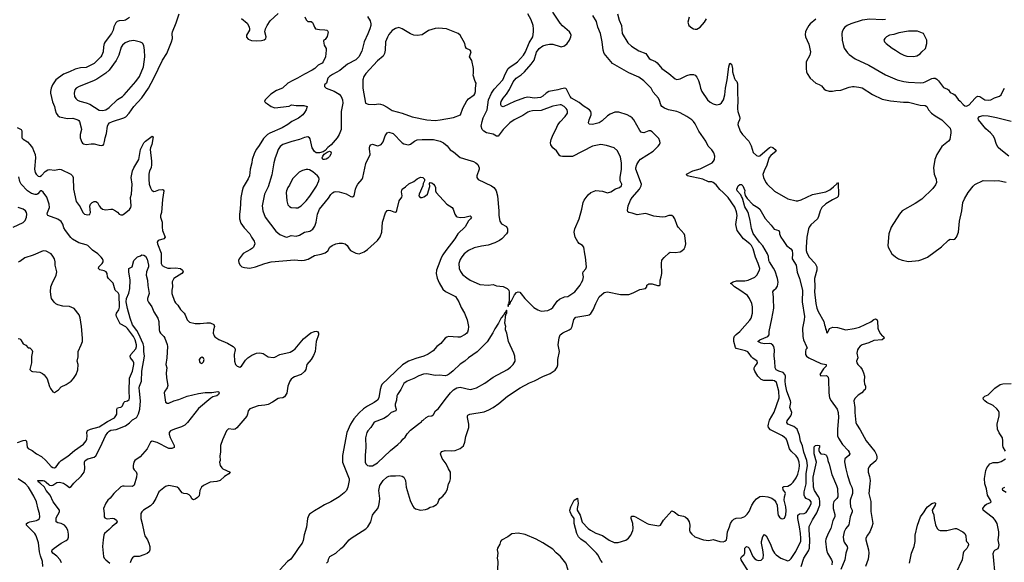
# Model space of a CAD drawing. Header units: inches. Extents: x 1678809 to 1859548, y 384609 to 522868.
# Tile 160 of 256: x 1773468 to 1785366, y 451140 to 457699. Entities that reach past the tile are written whole.
import ezdxf

# ---------------------------------------------------------------- set-up
doc = ezdxf.new("R2010")
doc.units = ezdxf.units.IN
doc.header["$MEASUREMENT"] = 0
doc.layers.add('B7475', color=7, linetype='Continuous')
doc.layers.add('B7485', color=7, linetype='Continuous')

msp = doc.modelspace()

# ---------------------------------------------------------------- linework, layer by layer
at = {"layer": 'B7475', "color": 5}
for points, elevation in [([(1774796, 457724), (1774746, 457694), (1774730, 457688), (1774670, 457683), (1774645, 457675), (1774630, 457662), (1774607, 457614), (1774596, 457570), (1774579, 457530), (1774500, 457430), (1774490, 457410), (1774480, 457370), (1774475, 457310), (1774462, 457270), (1774450, 457248), (1774370, 457170), (1774270, 457119), (1774205, 457115), (1774138, 457102), (1774071, 457069), (1773999, 457041), (1773906, 456970), (1773863, 456910), (1773847, 456870), (1773840, 456830), (1773841, 456810), (1773866, 456706), (1773889, 456650), (1773896, 456610), (1773910, 456570), (1773930, 456539), (1773950, 456523), (1774046, 456506), (1774110, 456508), (1774170, 456490), (1774181, 456481), (1774190, 456470), (1774213, 456390), (1774214, 456370), (1774200, 456310), (1774199, 456270), (1774220, 456220), (1774227, 456207), (1774239, 456199), (1774272, 456192), (1774330, 456200), (1774370, 456200), (1774430, 456181), (1774461, 456179), (1774476, 456184), (1774485, 456195), (1774495, 456225), (1774500, 456270), (1774516, 456324), (1774528, 456410), (1774536, 456430), (1774555, 456450), (1774590, 456470), (1774726, 456514), (1774750, 456526), (1774793, 456570), (1774848, 456650), (1774946, 456754), (1775025, 456870), (1775089, 456990), (1775193, 457210), (1775246, 457290), (1775303, 457430), (1775313, 457470), (1775312, 457530), (1775316, 457550), (1775359, 457661), (1775396, 457770)], 320), ([(1776912, 457732), (1776930, 457696), (1776950, 457675), (1776990, 457675), (1777006, 457666), (1777016, 457650), (1777029, 457609), (1777043, 457590), (1777090, 457579), (1777156, 457576), (1777178, 457570), (1777190, 457558), (1777194, 457550), (1777193, 457530), (1777185, 457495), (1777159, 457461), (1777142, 457450), (1777140, 457440), (1777146, 457390), (1777170, 457351), (1777173, 457330), (1777162, 457250), (1777135, 457190), (1777125, 457175), (1777073, 457147), (1777034, 457110), (1777004, 457090), (1776910, 457042), (1776827, 456990), (1776770, 456965), (1776708, 456930), (1776642, 456870), (1776570, 456844), (1776502, 456798), (1776434, 456730), (1776427, 456710), (1776437, 456697), (1776463, 456683), (1776508, 456648), (1776550, 456635), (1776726, 456654), (1776751, 456671), (1776810, 456663), (1776902, 456662), (1776942, 456650), (1776931, 456611), (1776910, 456576), (1776888, 456550), (1776837, 456510), (1776758, 456470), (1776710, 456430), (1776639, 456390), (1776491, 456329), (1776462, 456310), (1776416, 456264), (1776364, 456176), (1776330, 456134), (1776304, 456090), (1776278, 456010), (1776275, 455970), (1776255, 455890), (1776244, 455810), (1776230, 455777), (1776170, 455674), (1776156, 455630), (1776141, 455550), (1776133, 455410), (1776123, 455350), (1776126, 455290), (1776141, 455241), (1776181, 455181), (1776250, 455110), (1776270, 455070), (1776303, 455023), (1776310, 454990), (1776292, 454950), (1776282, 454938), (1776259, 454921), (1776167, 454873), (1776122, 454810), (1776114, 454790), (1776118, 454758), (1776131, 454731), (1776153, 454713), (1776183, 454703), (1776250, 454696), (1776319, 454710), (1776430, 454753), (1776507, 454773), (1776790, 454796), (1776870, 454790), (1776910, 454794), (1776953, 454806), (1777030, 454850), (1777110, 454865), (1777158, 454881), (1777190, 454905), (1777217, 454950), (1777243, 454970), (1777290, 454988), (1777330, 454997), (1777370, 454999), (1777402, 454990), (1777425, 454970), (1777449, 454929), (1777466, 454910), (1777530, 454875), (1777570, 454870), (1777630, 454894), (1777670, 454921), (1777791, 455029), (1777825, 455075), (1777846, 455130), (1777851, 455250), (1777890, 455366), (1777900, 455380), (1777910, 455391), (1777930, 455397), (1777950, 455394), (1777990, 455375), (1778009, 455371), (1778020, 455380), (1778026, 455394), (1778052, 455508), (1778085, 455555), (1778088, 455570), (1778083, 455617), (1778088, 455652), (1778130, 455679), (1778170, 455714), (1778230, 455743), (1778270, 455776), (1778310, 455797), (1778338, 455790), (1778358, 455770), (1778358, 455750), (1778343, 455717), (1778339, 455690), (1778295, 455590), (1778291, 455570), (1778306, 455550), (1778330, 455550), (1778350, 455558), (1778373, 455570), (1778395, 455590), (1778424, 455684), (1778421, 455719), (1778429, 455731), (1778450, 455727), (1778470, 455711), (1778485, 455690), (1778492, 455670), (1778494, 455630), (1778501, 455610), (1778630, 455470), (1778694, 455430), (1778705, 455410), (1778727, 455347), (1778743, 455323), (1778755, 455315), (1778790, 455309), (1778848, 455312), (1778910, 455326), (1778926, 455310), (1778915, 455290), (1778890, 455269), (1778850, 455196), (1778763, 455110), (1778728, 455050), (1778617, 454910), (1778582, 454858), (1778561, 454819), (1778544, 454776), (1778506, 454670), (1778500, 454630), (1778514, 454574), (1778537, 454517), (1778582, 454441), (1778613, 454413), (1778733, 454353), (1778774, 454290), (1778801, 454221), (1778845, 454150), (1778875, 454070), (1778890, 453990), (1778887, 453950), (1778878, 453922), (1778870, 453910), (1778850, 453894), (1778790, 453863), (1778761, 453861), (1778650, 453869), (1778630, 453861), (1778610, 453849), (1778556, 453784), (1778510, 453749), (1778463, 453697), (1778403, 453657), (1778350, 453631), (1778256, 453604), (1778168, 453572), (1778093, 453527), (1777846, 453290), (1777835, 453270), (1777824, 453230), (1777807, 453130), (1777790, 453101), (1777750, 453070), (1777670, 453028), (1777624, 452996), (1777570, 452947), (1777506, 452874), (1777467, 452810), (1777423, 452710), (1777369, 452430), (1777367, 452390), (1777371, 452350), (1777450, 452150), (1777450, 452130), (1777434, 452050), (1777416, 452010), (1777390, 451978), (1777330, 451930), (1777230, 451871), (1777150, 451835), (1777099, 451801), (1777030, 451764), (1776970, 451721), (1776962, 451710), (1776946, 451670), (1776934, 451566), (1776906, 451474), (1776895, 451405), (1776883, 451370), (1776840, 451320), (1776795, 451245), (1776743, 451177), (1776704, 451150), (1776612, 451048)], 320), ([(1776150, 457714), (1776217, 457657), (1776235, 457630), (1776243, 457610), (1776247, 457590), (1776244, 457570), (1776208, 457510), (1776208, 457488), (1776230, 457463), (1776270, 457447), (1776324, 457444), (1776390, 457448), (1776423, 457457), (1776443, 457470), (1776447, 457493), (1776432, 457550), (1776437, 457590), (1776458, 457630), (1776496, 457684), (1776590, 457775)], 320), ([(1777670, 457738), (1777704, 457684), (1777711, 457650), (1777710, 457630), (1777698, 457590), (1777674, 457526), (1777629, 457430), (1777603, 457317), (1777568, 457250), (1777530, 457215), (1777430, 457160), (1777337, 457083), (1777250, 457038), (1777212, 457010), (1777193, 456990), (1777174, 456930), (1777151, 456910), (1777151, 456890), (1777171, 456870), (1777270, 456836), (1777330, 456799), (1777354, 456770), (1777370, 456730), (1777374, 456690), (1777354, 456590), (1777353, 456370), (1777330, 456310), (1777303, 456270), (1777234, 456186), (1777190, 456153), (1777161, 456119), (1777137, 456103), (1777090, 456090), (1777050, 456089), (1777030, 456104), (1777003, 456150), (1776977, 456257), (1776970, 456270), (1776950, 456281), (1776910, 456276), (1776850, 456250), (1776755, 456225), (1776650, 456190), (1776615, 456165), (1776590, 456130), (1776577, 456083), (1776554, 456030), (1776538, 455970), (1776517, 455823), (1776470, 455679), (1776427, 455590), (1776405, 455490), (1776400, 455450), (1776407, 455387), (1776433, 455313), (1776562, 455142), (1776610, 455101), (1776690, 455072), (1776710, 455073), (1776750, 455090), (1776810, 455081), (1776850, 455096), (1776910, 455130), (1776976, 455144), (1777012, 455168), (1777036, 455204), (1777050, 455250), (1777068, 455350), (1777093, 455407), (1777200, 455540), (1777230, 455585), (1777250, 455604), (1777270, 455616), (1777290, 455620), (1777330, 455617), (1777412, 455592), (1777470, 455561), (1777490, 455558), (1777508, 455570), (1777525, 455650), (1777538, 455682), (1777555, 455710), (1777606, 455770), (1777615, 455790), (1777650, 455962), (1777702, 456070), (1777701, 456110), (1777695, 456130), (1777695, 456150), (1777701, 456170), (1777710, 456186), (1777730, 456195), (1777790, 456174), (1777810, 456177), (1777837, 456190), (1777859, 456221), (1777884, 456296), (1777910, 456333), (1777930, 456339), (1777982, 456322), (1778090, 456210), (1778110, 456199), (1778168, 456188), (1778190, 456193), (1778239, 456230), (1778270, 456246), (1778332, 456252), (1778470, 456250), (1778550, 456229), (1778591, 456210), (1778634, 456174), (1778670, 456127), (1778710, 456101), (1778790, 456034), (1778883, 456003), (1778950, 455985), (1778982, 455970), (1779004, 455950), (1779022, 455910), (1779022, 455890), (1778993, 455810), (1778993, 455790), (1779008, 455768), (1779170, 455690), (1779198, 455670), (1779213, 455650), (1779224, 455630), (1779240, 455570), (1779257, 455390), (1779258, 455330), (1779270, 455262), (1779291, 455231), (1779350, 455198), (1779361, 455170), (1779361, 455130), (1779351, 455110), (1779294, 455050), (1779266, 455030), (1779210, 455001), (1779130, 454972), (1779050, 454961), (1778960, 454940), (1778890, 454908), (1778840, 454870), (1778809, 454831), (1778790, 454800), (1778776, 454750), (1778780, 454690), (1778795, 454655), (1778820, 454620), (1778870, 454577), (1778911, 454550), (1779030, 454498), (1779130, 454491), (1779190, 454496), (1779230, 454483), (1779310, 454473), (1779358, 454450), (1779377, 454430), (1779384, 454404), (1779382, 454310), (1779379, 454281), (1779374, 454274), (1779378, 454262), (1779370, 454266), (1779367, 454250), (1779370, 454234), (1779380, 454260), (1779390, 454262), (1779404, 454296), (1779410, 454301), (1779446, 454374), (1779470, 454403), (1779490, 454411), (1779510, 454405), (1779530, 454386), (1779571, 454330), (1779681, 454221), (1779730, 454191), (1779770, 454176), (1779850, 454184), (1779890, 454203), (1779910, 454221), (1779965, 454295), (1779990, 454321), (1780000, 454325)], 340), ([(1780000, 456668), (1779910, 456652), (1779770, 456601), (1779664, 456596), (1779630, 456589), (1779610, 456579), (1779550, 456542), (1779444, 456490), (1779390, 456450), (1779310, 456370), (1779250, 456289), (1779230, 456292), (1779190, 456313), (1779110, 456330), (1779075, 456350), (1779055, 456370), (1779045, 456410), (1779055, 456470), (1779069, 456511), (1779117, 456610), (1779132, 456728), (1779170, 456809), (1779202, 456858), (1779306, 456970), (1779339, 457050), (1779372, 457108), (1779394, 457130), (1779450, 457165), (1779482, 457190), (1779555, 457270), (1779581, 457310), (1779623, 457417), (1779667, 457490), (1779678, 457550), (1779679, 457590), (1779673, 457630), (1779650, 457695), (1779607, 457770)], 340), ([(1780000, 457655), (1779998, 457658), (1779910, 457791)], 320), ([(1780000, 456858), (1779970, 456850), (1779863, 456830), (1779830, 456811), (1779790, 456775), (1779760, 456760), (1779690, 456751), (1779610, 456761), (1779570, 456756), (1779446, 456710), (1779310, 456647), (1779290, 456652), (1779281, 456670), (1779281, 456690), (1779287, 456710), (1779311, 456750), (1779350, 456798), (1779386, 456854), (1779433, 456947), (1779469, 456991), (1779530, 457033), (1779570, 457067), (1779650, 457161), (1779685, 457210), (1779713, 457307), (1779745, 457350), (1779790, 457381), (1779830, 457396), (1779870, 457404), (1779910, 457401), (1780000, 457375)], 320), ([(1780000, 456052), (1779995, 456055), (1779955, 456115), (1779910, 456150), (1779887, 456187), (1779884, 456210), (1779891, 456250), (1779914, 456310), (1779948, 456370), (1779972, 456428), (1779998, 456462), (1780000, 456465)], 340), ([(1773437, 456397), (1773485, 456370), (1773494, 456354), (1773495, 456270), (1773510, 456255), (1773562, 456222), (1773592, 456192), (1773622, 456150), (1773637, 456117), (1773654, 456070), (1773658, 456030), (1773646, 455890), (1773655, 455850), (1773666, 455830), (1773690, 455809), (1773710, 455803), (1773730, 455815), (1773775, 455865), (1773810, 455884), (1773830, 455887), (1773890, 455878), (1773950, 455893), (1773970, 455889), (1774086, 455830), (1774107, 455810), (1774115, 455790), (1774117, 455650), (1774150, 455501), (1774198, 455438), (1774230, 455367), (1774250, 455349), (1774290, 455338), (1774314, 455346), (1774321, 455359), (1774324, 455370), (1774317, 455443), (1774325, 455470), (1774344, 455490), (1774370, 455502), (1774390, 455502), (1774410, 455490), (1774429, 455450), (1774445, 455430), (1774470, 455410), (1774510, 455399), (1774570, 455410), (1774590, 455407), (1774625, 455390), (1774650, 455372), (1774670, 455350), (1774690, 455338), (1774710, 455341), (1774730, 455352), (1774796, 455404), (1774811, 455429), (1774815, 455450), (1774809, 455550), (1774818, 455590), (1774829, 455709), (1774814, 455790), (1774831, 455870), (1774846, 455910), (1774908, 456010), (1774929, 456130), (1774970, 456210), (1774990, 456232), (1775069, 456290), (1775082, 456282), (1775066, 456190), (1775049, 456151), (1775046, 456130), (1775061, 455990), (1775061, 455950), (1775055, 455910), (1775038, 455870), (1775030, 455830), (1775028, 455770), (1775034, 455710), (1775050, 455666), (1775063, 455643), (1775070, 455634), (1775090, 455622), (1775110, 455625), (1775150, 455643), (1775188, 455648), (1775202, 455642), (1775211, 455630), (1775193, 455527), (1775183, 455370), (1775169, 455330), (1775168, 455310), (1775188, 455250), (1775188, 455190), (1775194, 455150), (1775225, 455070), (1775210, 455050), (1775143, 455030), (1775130, 455010), (1775132, 454990), (1775177, 454877), (1775179, 454750), (1775190, 454728), (1775219, 454710), (1775257, 454697), (1775290, 454694), (1775350, 454700), (1775410, 454691), (1775435, 454670), (1775442, 454650), (1775428, 454630), (1775330, 454570), (1775312, 454530), (1775316, 454470), (1775308, 454430), (1775307, 454390), (1775337, 454297), (1775350, 454278), (1775380, 454250), (1775410, 454195), (1775454, 454150), (1775467, 454130), (1775490, 454070), (1775522, 454042), (1775590, 454025), (1775650, 454026), (1775730, 454036), (1775770, 454036), (1775816, 454016), (1775824, 453990), (1775810, 453950), (1775808, 453908), (1775817, 453877), (1775825, 453865), (1775875, 453835), (1775979, 453790), (1776047, 453750), (1776067, 453730), (1776073, 453710), (1776060, 453650), (1776063, 453570), (1776077, 453530), (1776097, 453510), (1776130, 453499), (1776150, 453509), (1776198, 453582), (1776227, 453613), (1776275, 453645), (1776330, 453668), (1776370, 453672), (1776390, 453669), (1776410, 453662), (1776470, 453624), (1776530, 453614), (1776550, 453620), (1776610, 453652), (1776738, 453682), (1776777, 453703), (1776798, 453722), (1776899, 453841), (1776987, 453913), (1777030, 453930), (1777050, 453932), (1777068, 453928), (1777079, 453910), (1777081, 453890), (1777050, 453810), (1777037, 453690), (1777020, 453640), (1776990, 453590), (1776939, 453530), (1776925, 453470), (1776910, 453445), (1776870, 453409), (1776790, 453382), (1776770, 453370), (1776750, 453353), (1776733, 453330), (1776710, 453270), (1776695, 453185), (1776670, 453141), (1776650, 453127), (1776610, 453126), (1776590, 453119), (1776525, 453075), (1776470, 453048), (1776430, 453039), (1776350, 453031), (1776250, 452996), (1776228, 452972), (1776223, 452930), (1776214, 452906), (1776094, 452766), (1776070, 452751), (1776050, 452747), (1775990, 452752), (1775969, 452731), (1775919, 452621), (1775893, 452550), (1775893, 452470), (1775888, 452428), (1775891, 452370), (1775884, 452350), (1775891, 452310), (1775910, 452281), (1775923, 452270), (1776011, 452230), (1775994, 452210), (1775943, 452177), (1775890, 452128), (1775850, 452116), (1775770, 452109), (1775690, 452070), (1775666, 452050), (1775644, 452010), (1775636, 451944), (1775617, 451923), (1775590, 451903), (1775570, 451897), (1775550, 451909), (1775537, 451937), (1775517, 451957), (1775490, 451967), (1775450, 451972), (1775430, 451981), (1775391, 452031), (1775370, 452047), (1775270, 452067), (1775230, 452056), (1775148, 451990), (1775115, 451910), (1775078, 451850), (1775050, 451824), (1774966, 451770), (1774945, 451750), (1774933, 451730), (1774932, 451670), (1774949, 451610), (1774972, 451492), (1774982, 451462), (1775013, 451410), (1775030, 451370), (1775040, 451330), (1775039, 451290), (1775032, 451268), (1775010, 451248), (1774970, 451230), (1774910, 451212), (1774850, 451209), (1774830, 451196), (1774820, 451180), (1774805, 451135)], 280), ([(1773440, 452590), (1773510, 452614), (1773537, 452617), (1773550, 452606), (1773559, 452530), (1773570, 452516), (1773620, 452490), (1773672, 452452), (1773730, 452418), (1773786, 452370), (1773850, 452297), (1773870, 452285), (1773890, 452282), (1773910, 452293), (1773948, 452350), (1773969, 452371), (1774050, 452422), (1774130, 452491), (1774241, 452570), (1774270, 452610), (1774278, 452630), (1774285, 452670), (1774281, 452710), (1774288, 452732), (1774323, 452750), (1774430, 452779), (1774530, 452843), (1774612, 452888), (1774632, 452910), (1774641, 452930), (1774644, 452990), (1774650, 453007), (1774667, 453013), (1774690, 453014), (1774699, 453021), (1774710, 453033), (1774727, 453073), (1774738, 453082), (1774770, 453091), (1774791, 453110), (1774795, 453130), (1774790, 453210), (1774796, 453364), (1774832, 453450), (1774848, 453530), (1774847, 453550), (1774839, 453570), (1774809, 453610), (1774802, 453630), (1774810, 453650), (1774870, 453719), (1774880, 453750), (1774879, 453770), (1774864, 453830), (1774843, 453870), (1774770, 453967), (1774750, 453987), (1774684, 454024), (1774639, 454110), (1774634, 454130), (1774640, 454150), (1774667, 454193), (1774675, 454225), (1774670, 454375), (1774657, 454397), (1774623, 454430), (1774596, 454516), (1774540, 454570), (1774530, 454590), (1774524, 454630), (1774512, 454650), (1774490, 454662), (1774437, 454677), (1774420, 454690), (1774426, 454710), (1774463, 454750), (1774476, 454770), (1774477, 454790), (1774470, 454807), (1774452, 454830), (1774413, 454870), (1774350, 454912), (1774290, 454968), (1774270, 454978), (1774182, 455002), (1774105, 455045), (1774085, 455065), (1774020, 455150), (1774003, 455183), (1773989, 455229), (1773970, 455258), (1773929, 455289), (1773810, 455333), (1773801, 455350), (1773804, 455370), (1773828, 455430), (1773826, 455470), (1773795, 455555), (1773750, 455614), (1773733, 455630), (1773724, 455630), (1773710, 455623), (1773688, 455592), (1773674, 455586), (1773654, 455586), (1773610, 455598), (1773564, 455630), (1773485, 455710), (1773470, 455744), (1773458, 455798)], 280), ([(1773389, 455191), (1773510, 455249), (1773533, 455270), (1773551, 455310), (1773554, 455350), (1773550, 455370), (1773538, 455390), (1773512, 455410), (1773450, 455430)], 320), ([(1773450, 453845), (1773470, 453842), (1773482, 453830), (1773510, 453782), (1773544, 453764), (1773570, 453734), (1773590, 453734), (1773614, 453710), (1773622, 453690), (1773612, 453628), (1773611, 453550), (1773592, 453470), (1773612, 453450), (1773625, 453445), (1773670, 453444), (1773710, 453437), (1773742, 453422), (1773765, 453405), (1773799, 453359), (1773827, 453267), (1773839, 453239), (1773870, 453199), (1773890, 453191), (1773936, 453224), (1773970, 453263), (1774030, 453291), (1774089, 453331), (1774120, 453360), (1774149, 453411), (1774172, 453468), (1774176, 453530), (1774161, 453570), (1774176, 453624), (1774173, 453687), (1774213, 453767), (1774229, 453811), (1774229, 453850), (1774216, 453990), (1774197, 454097), (1774187, 454130), (1774126, 454206), (1774072, 454232), (1773990, 454238), (1773930, 454252), (1773906, 454266), (1773885, 454285), (1773854, 454330), (1773847, 454350), (1773842, 454410), (1773846, 454470), (1773859, 454510), (1773910, 454610), (1773916, 454650), (1773895, 454730), (1773896, 454770), (1773888, 454810), (1773870, 454842), (1773847, 454867), (1773790, 454899), (1773750, 454903), (1773630, 454851), (1773530, 454822), (1773470, 454775), (1773448, 454768)], 320), ([(1773974, 451134), (1773956, 451170), (1773916, 451216), (1773870, 451250), (1773855, 451270), (1773861, 451290), (1773884, 451310), (1773970, 451372), (1774030, 451402), (1774050, 451419), (1774057, 451443), (1774058, 451482), (1774050, 451530), (1774030, 451564), (1774010, 451588), (1773970, 451610), (1773930, 451616), (1773911, 451631), (1773907, 451650), (1773910, 451679), (1773949, 451750), (1773949, 451770), (1773874, 451870), (1773835, 451950), (1773790, 452008), (1773767, 452047), (1773717, 452097), (1773694, 452110), (1773689, 452130), (1773750, 452130), (1773770, 452125), (1773790, 452110), (1773819, 452079), (1773830, 452071), (1773847, 452067), (1773870, 452074), (1773917, 452103), (1773950, 452110), (1773996, 452096), (1774034, 452074), (1774070, 452046), (1774090, 452056), (1774123, 452097), (1774210, 452181), (1774246, 452230), (1774257, 452270), (1774253, 452350), (1774260, 452370), (1774291, 452389), (1774370, 452409), (1774390, 452426), (1774446, 452534), (1774505, 452670), (1774534, 452710), (1774550, 452726), (1774570, 452736), (1774636, 452744), (1774747, 452790), (1774794, 452826), (1774830, 452864), (1774875, 452885), (1774885, 452895), (1774904, 452936), (1774922, 452990), (1774930, 453090), (1774914, 453210), (1774913, 453247), (1774917, 453270), (1774940, 453330), (1774946, 453450), (1774976, 453630), (1774968, 453688), (1774969, 453750), (1774961, 453781), (1774904, 453904), (1774882, 453942), (1774830, 454010), (1774802, 454090), (1774770, 454206), (1774754, 454290), (1774758, 454330), (1774786, 454394), (1774798, 454450), (1774802, 454550), (1774787, 454653), (1774789, 454691), (1774829, 454711), (1774849, 454790), (1774890, 454831), (1774930, 454845), (1774945, 454855), (1774970, 454853), (1774990, 454839), (1775010, 454805), (1775026, 454730), (1775026, 454710), (1775001, 454650), (1774997, 454610), (1775013, 454550), (1775016, 454484), (1775034, 454390), (1775014, 454330), (1775012, 454310), (1775023, 454283), (1775064, 454230), (1775088, 454168), (1775139, 454090), (1775149, 454049), (1775153, 453950), (1775158, 453930), (1775170, 453908), (1775210, 453870), (1775223, 453850), (1775252, 453772), (1775255, 453750), (1775248, 453612), (1775236, 453530), (1775245, 453490), (1775239, 453430), (1775242, 453370), (1775258, 453278), (1775250, 453251), (1775221, 453210), (1775215, 453190), (1775230, 453077), (1775250, 453063), (1775270, 453065), (1775330, 453092), (1775392, 453108), (1775490, 453147), (1775630, 453182), (1775710, 453192), (1775790, 453192), (1775863, 453203), (1775870, 453203), (1775879, 453190), (1775870, 453167), (1775850, 453154), (1775801, 453139), (1775776, 453124), (1775630, 453000), (1775496, 452830), (1775463, 452797), (1775423, 452777), (1775339, 452750), (1775290, 452730), (1775275, 452710), (1775273, 452690), (1775287, 452647), (1775334, 452550), (1775333, 452527), (1775306, 452514), (1775270, 452516), (1775130, 452589), (1775070, 452606), (1775050, 452594), (1775007, 452513), (1774981, 452479), (1774923, 452417), (1774861, 452370), (1774849, 452350), (1774840, 452310), (1774840, 452280), (1774850, 452259), (1774875, 452235), (1774885, 452210), (1774880, 452170), (1774850, 452074), (1774830, 452058), (1774730, 452062), (1774710, 452061), (1774690, 452051), (1774604, 451970), (1774563, 451917), (1774533, 451890), (1774510, 451855), (1774479, 451790), (1774491, 451730), (1774491, 451691), (1774499, 451679), (1774512, 451670), (1774530, 451666), (1774590, 451673), (1774610, 451671), (1774639, 451650), (1774647, 451630), (1774631, 451610), (1774585, 451575), (1774550, 451536), (1774495, 451490), (1774487, 451470), (1774475, 451410), (1774470, 451330), (1774482, 451210), (1774490, 451190), (1774509, 451170), (1774559, 451130)], 260), ([(1777177, 451130), (1777195, 451150), (1777200, 451180), (1777214, 451210), (1777290, 451251), (1777350, 451307), (1777386, 451334), (1777450, 451410), (1777472, 451430), (1777650, 451545), (1777674, 451570), (1777711, 451629), (1777732, 451710), (1777750, 451739), (1777794, 451790), (1777810, 451826), (1777818, 451870), (1777820, 451910), (1777807, 452010), (1777821, 452070), (1777860, 452130), (1777906, 452170), (1777930, 452182), (1777950, 452186), (1778010, 452185), (1778054, 452190), (1778090, 452182), (1778110, 452170), (1778129, 452130), (1778140, 452050), (1778188, 451888), (1778219, 451819), (1778230, 451803), (1778250, 451787), (1778310, 451771), (1778370, 451777), (1778395, 451785), (1778430, 451805), (1778465, 451815), (1778503, 451837), (1778523, 451857), (1778534, 451890), (1778547, 451913), (1778580, 451940), (1778617, 451983), (1778639, 452030), (1778649, 452090), (1778665, 452115), (1778675, 452150), (1778675, 452230), (1778649, 452270), (1778621, 452330), (1778575, 452395), (1778555, 452450), (1778558, 452462), (1778570, 452478), (1778610, 452490), (1778690, 452486), (1778731, 452491), (1778790, 452515), (1778831, 452549), (1778848, 452592), (1778861, 452659), (1778894, 452770), (1778894, 452810), (1778881, 452890), (1778879, 452910), (1778883, 452917), (1778908, 452932), (1779080, 452960), (1779137, 452983), (1779188, 453012), (1779260, 453060), (1779361, 453150), (1779514, 453250), (1779630, 453309), (1779688, 453332), (1779790, 453384), (1779878, 453422), (1779938, 453462), (1779963, 453497), (1779971, 453529), (1779972, 453592), (1779991, 453690), (1779977, 453770), (1779988, 453852), (1780000, 453888)], 320), ([(1773748, 451090), (1773742, 451150), (1773718, 451218), (1773707, 451267), (1773697, 451376), (1773673, 451450), (1773665, 451470), (1773650, 451490), (1773551, 451590), (1773552, 451610), (1773570, 451623), (1773590, 451630), (1773670, 451644), (1773688, 451652), (1773706, 451670), (1773711, 451690), (1773707, 451730), (1773690, 451781), (1773670, 451870), (1773639, 451939), (1773599, 452010), (1773574, 452050), (1773538, 452090), (1773448, 452148)], 280), ([(1780000, 451213), (1779950, 451256), (1779910, 451300), (1779790, 451377), (1779710, 451418), (1779575, 451475), (1779490, 451492), (1779416, 451484), (1779366, 451450), (1779291, 451409), (1779279, 451390), (1779270, 451358), (1779241, 451310), (1779236, 451290), (1779246, 451250), (1779239, 451190), (1779245, 451150), (1779240, 451050)], 320)]:
    msp.add_lwpolyline(points, dxfattribs=dict(at, elevation=elevation))
for points, elevation in [([(1778050, 457605), (1778010, 457593), (1777970, 457567), (1777930, 457520), (1777911, 457489), (1777890, 457430), (1777885, 457330), (1777877, 457290), (1777862, 457258), (1777790, 457201), (1777650, 457050), (1777625, 457010), (1777613, 456970), (1777613, 456870), (1777648, 456690), (1777678, 456678), (1777750, 456674), (1777810, 456683), (1777830, 456679), (1777857, 456670), (1777910, 456643), (1777970, 456602), (1778091, 456569), (1778210, 456524), (1778389, 456489), (1778490, 456481), (1778550, 456489), (1778710, 456515), (1778793, 456550), (1778822, 456630), (1778870, 456719), (1778890, 456742), (1778961, 456790), (1778970, 456801), (1778978, 456830), (1778977, 456870), (1778983, 456930), (1778973, 456950), (1778949, 457030), (1778954, 457054), (1778953, 457110), (1778930, 457206), (1778902, 457250), (1778924, 457310), (1778910, 457329), (1778869, 457349), (1778855, 457370), (1778849, 457410), (1778792, 457512), (1778768, 457530), (1778627, 457587), (1778530, 457597), (1778490, 457594), (1778410, 457567), (1778330, 457516), (1778270, 457509), (1778230, 457513), (1778190, 457527), (1778090, 457590)], 360), ([(1774849, 457449), (1774790, 457441), (1774741, 457419), (1774711, 457389), (1774695, 457365), (1774665, 457270), (1774636, 457204), (1774550, 457088), (1774509, 457051), (1774402, 456978), (1774362, 456958), (1774185, 456890), (1774150, 456870), (1774135, 456850), (1774127, 456810), (1774130, 456770), (1774145, 456745), (1774165, 456725), (1774193, 456713), (1774270, 456694), (1774316, 456676), (1774430, 456604), (1774470, 456600), (1774490, 456604), (1774510, 456610), (1774550, 456638), (1774650, 456734), (1774710, 456772), (1774730, 456790), (1774873, 456950), (1774914, 457010), (1774965, 457130), (1774980, 457250), (1774977, 457330), (1774968, 457388), (1774953, 457413), (1774930, 457427)], 340), ([(1777150, 456008), (1777130, 456010), (1777123, 456030), (1777130, 456050), (1777146, 456074), (1777183, 456097), (1777210, 456108), (1777230, 456101), (1777234, 456090), (1777230, 456075), (1777210, 456045), (1777190, 456023), (1777170, 456012)], 340), ([(1776950, 455889), (1776928, 455888), (1776884, 455876), (1776845, 455855), (1776824, 455836), (1776766, 455774), (1776730, 455697), (1776710, 455669), (1776692, 455630), (1776689, 455610), (1776695, 455510), (1776710, 455462), (1776730, 455439), (1776750, 455430), (1776804, 455424), (1776830, 455426), (1776870, 455450), (1776930, 455510), (1776974, 455566), (1777055, 455685), (1777084, 455750), (1777086, 455770), (1777082, 455790), (1777068, 455810), (1777010, 455859), (1776970, 455882)], 360), ([(1779350, 454186), (1779340, 454160), (1779330, 454155), (1779314, 454126), (1779286, 454094), (1779256, 454030), (1779210, 453963), (1779186, 453914), (1779116, 453804), (1778997, 453683), (1778890, 453610), (1778848, 453572), (1778790, 453537), (1778707, 453454), (1778661, 453419), (1778636, 453404), (1778610, 453396), (1778542, 453402), (1778490, 453400), (1778390, 453418), (1778347, 453413), (1778290, 453394), (1778230, 453363), (1778150, 453330), (1778110, 453300), (1778073, 453227), (1778033, 453170), (1778027, 453153), (1778020, 453100), (1778005, 453050), (1778005, 453030), (1778017, 452990), (1778014, 452970), (1777957, 452950), (1777913, 452907), (1777870, 452880), (1777750, 452835), (1777712, 452768), (1777675, 452730), (1777662, 452710), (1777646, 452646), (1777650, 452530), (1777643, 452430), (1777644, 452350), (1777651, 452330), (1777670, 452311), (1777690, 452305), (1777730, 452306), (1777790, 452342), (1777950, 452491), (1778037, 452563), (1778078, 452602), (1778099, 452630), (1778126, 452654), (1778150, 452695), (1778190, 452739), (1778300, 452820), (1778322, 452838), (1778329, 452850), (1778343, 452857), (1778382, 452890), (1778410, 452906), (1778450, 452911), (1778470, 452926), (1778494, 452970), (1778530, 452999), (1778610, 453110), (1778675, 453190), (1778710, 453225), (1778750, 453249), (1778790, 453258), (1778910, 453230), (1778931, 453231), (1778990, 453247), (1779090, 453305), (1779190, 453376), (1779361, 453470), (1779401, 453499), (1779432, 453530), (1779454, 453570), (1779452, 453630), (1779441, 453670), (1779376, 453810), (1779355, 453910), (1779339, 453950), (1779337, 453970), (1779341, 453990), (1779329, 454030), (1779344, 454136), (1779353, 454153), (1779355, 454175)], 340), ([(1775670, 453619), (1775652, 453610), (1775638, 453590), (1775642, 453562), (1775650, 453552), (1775670, 453542), (1775690, 453565), (1775696, 453590), (1775690, 453608)], 280)]:
    msp.add_lwpolyline(points, close=True, dxfattribs=dict(at, elevation=elevation))
at = {"layer": 'B7485', "color": 5}
for points, elevation in [([(1780510, 451139), (1780490, 451164), (1780456, 451230), (1780440, 451250), (1780314, 451374), (1780250, 451421), (1780221, 451450), (1780202, 451490), (1780169, 451610), (1780168, 451670), (1780136, 451716), (1780121, 451750), (1780118, 451770), (1780127, 451810), (1780169, 451890), (1780210, 451914), (1780216, 451850), (1780204, 451790), (1780205, 451770), (1780239, 451710), (1780265, 451625), (1780336, 451550), (1780365, 451530), (1780430, 451492), (1780510, 451464), (1780590, 451408), (1780650, 451378), (1780702, 451378), (1780791, 451409), (1780825, 451430), (1780853, 451467), (1780876, 451524), (1780880, 451550), (1780877, 451610), (1780857, 451670), (1780856, 451690), (1780864, 451696), (1780890, 451698), (1780910, 451691), (1781050, 451608), (1781070, 451600), (1781190, 451582), (1781210, 451591), (1781249, 451650), (1781350, 451761), (1781378, 451750), (1781430, 451712), (1781490, 451697), (1781510, 451688), (1781533, 451670), (1781559, 451630), (1781565, 451590), (1781562, 451530), (1781568, 451510), (1781590, 451481), (1781627, 451447), (1781730, 451410), (1781795, 451405), (1781850, 451416), (1781930, 451390), (1781970, 451386), (1781990, 451394), (1782009, 451411), (1782014, 451430), (1782021, 451510), (1782047, 451570), (1782059, 451610), (1782078, 451642), (1782099, 451661), (1782127, 451673), (1782190, 451679), (1782230, 451694), (1782258, 451722), (1782284, 451756), (1782317, 451830), (1782343, 451877), (1782370, 451907), (1782410, 451934), (1782450, 451939), (1782510, 451931), (1782555, 451915), (1782590, 451893), (1782607, 451867), (1782620, 451830), (1782628, 451730), (1782635, 451710), (1782650, 451687), (1782670, 451671), (1782690, 451664), (1782710, 451675), (1782726, 451714), (1782732, 451768), (1782728, 451810), (1782708, 451892), (1782709, 451931), (1782722, 451970), (1782715, 451990), (1782695, 452015), (1782689, 452050), (1782704, 452056), (1782750, 452059), (1782790, 452085), (1782814, 452110), (1782850, 452162), (1782870, 452205), (1782888, 452270), (1782893, 452310), (1782887, 452350), (1782870, 452397), (1782850, 452429), (1782790, 452485), (1782772, 452510), (1782744, 452604), (1782730, 452631), (1782712, 452650), (1782687, 452667), (1782542, 452742), (1782517, 452770), (1782513, 452790), (1782516, 452810), (1782530, 452858), (1782585, 452955), (1782644, 453130), (1782640, 453210), (1782612, 453312), (1782590, 453332), (1782570, 453336), (1782459, 453339), (1782430, 453348), (1782410, 453365), (1782387, 453390), (1782351, 453450), (1782343, 453470), (1782344, 453490), (1782352, 453508), (1782371, 453530), (1782382, 453550), (1782378, 453570), (1782326, 453606), (1782310, 453625), (1782285, 453665), (1782265, 453685), (1782237, 453697), (1782126, 453726), (1782117, 453737), (1782098, 453810), (1782096, 453850), (1782106, 453874), (1782125, 453895), (1782171, 453930), (1782292, 454068), (1782307, 454090), (1782322, 454150), (1782325, 454230), (1782315, 454270), (1782289, 454329), (1782263, 454363), (1782172, 454430), (1782106, 454470), (1782070, 454508), (1782058, 454510), (1782089, 454530), (1782130, 454541), (1782230, 454543), (1782270, 454549), (1782352, 454588), (1782374, 454610), (1782408, 454670), (1782410, 454690), (1782393, 454750), (1782358, 454830), (1782331, 454930), (1782310, 454969), (1782291, 454990), (1782213, 455050), (1782139, 455150), (1782124, 455224), (1782138, 455330), (1782130, 455377), (1782110, 455431), (1782030, 455549), (1781970, 455611), (1781930, 455646), (1781883, 455703), (1781850, 455731), (1781830, 455737), (1781790, 455739), (1781723, 455770), (1781533, 455810), (1781525, 455830), (1781603, 455870), (1781690, 455895), (1781835, 455970), (1781853, 455987), (1781864, 456010), (1781868, 456050), (1781855, 456090), (1781830, 456126), (1781788, 456168), (1781758, 456230), (1781673, 456350), (1781630, 456438), (1781610, 456469), (1781590, 456489), (1781531, 456530), (1781450, 456573), (1781410, 456587), (1781310, 456610), (1781262, 456630), (1781229, 456649), (1781216, 456670), (1781201, 456721), (1781187, 456750), (1781124, 456824), (1781099, 456870), (1781010, 456959), (1780950, 457003), (1780830, 457056), (1780632, 457170), (1780530, 457290), (1780517, 457330), (1780506, 457430), (1780486, 457530), (1780455, 457610), (1780437, 457677), (1780395, 457750)], 280), ([(1780694, 457770), (1780712, 457692), (1780741, 457630), (1780750, 457530), (1780817, 457417), (1780860, 457380), (1780950, 457323), (1781033, 457290), (1781076, 457230), (1781096, 457216), (1781150, 457192), (1781170, 457177), (1781226, 457110), (1781311, 457050), (1781390, 456982), (1781410, 456976), (1781450, 456983), (1781530, 457025), (1781570, 457036), (1781610, 457036), (1781630, 457027), (1781650, 457004), (1781670, 456962), (1781688, 456910), (1781695, 456870), (1781712, 456830), (1781778, 456730), (1781810, 456702), (1781850, 456680), (1781890, 456671), (1781930, 456678), (1781950, 456694), (1781971, 456729), (1781991, 456790), (1781998, 456870), (1782016, 456970), (1782037, 457130), (1782050, 457174), (1782070, 457162), (1782083, 457110), (1782083, 457070), (1782107, 456987), (1782114, 456970), (1782133, 456950), (1782144, 456924), (1782141, 456810), (1782148, 456730), (1782142, 456622), (1782147, 456587), (1782168, 456530), (1782170, 456510), (1782167, 456490), (1782150, 456450), (1782148, 456430), (1782176, 456350), (1782203, 456310), (1782279, 456230), (1782307, 456173), (1782333, 456093), (1782370, 456056), (1782390, 456048), (1782410, 456054), (1782530, 456155), (1782550, 456161), (1782570, 456152), (1782599, 456130), (1782610, 456110), (1782544, 456056), (1782526, 456034), (1782515, 456010), (1782498, 455942), (1782463, 455870), (1782449, 455829), (1782455, 455790), (1782484, 455730), (1782500, 455710), (1782590, 455626), (1782750, 455535), (1782850, 455510), (1782870, 455509), (1782910, 455521), (1783050, 455584), (1783210, 455617), (1783257, 455643), (1783303, 455677), (1783344, 455716), (1783350, 455731), (1783359, 455719), (1783364, 455590), (1783358, 455562), (1783348, 455550), (1783290, 455520), (1783210, 455471), (1783163, 455430), (1783141, 455390), (1783121, 455319), (1783109, 455291), (1783030, 455221), (1783008, 455190), (1783000, 455170), (1782979, 455070), (1782970, 454950), (1782973, 454910), (1782981, 454881), (1783007, 454827), (1783080, 454750), (1783100, 454710), (1783099, 454670), (1783074, 454570), (1783076, 454470), (1783072, 454410), (1783087, 454270), (1783101, 454210), (1783116, 454170), (1783184, 454050), (1783191, 454030), (1783192, 454010), (1783202, 453990), (1783204, 453964), (1783214, 453950), (1783218, 453918), (1783230, 453914), (1783255, 453965), (1783296, 453984), (1783350, 453979), (1783450, 453950), (1783550, 453965), (1783618, 453982), (1783753, 454047), (1783790, 454073), (1783810, 454082), (1783830, 454071), (1783835, 454055), (1783837, 453970), (1783844, 453944), (1783870, 453902), (1783890, 453879), (1783906, 453870), (1783915, 453850), (1783890, 453830), (1783790, 453820), (1783730, 453794), (1783650, 453770), (1783626, 453754), (1783605, 453730), (1783593, 453710), (1783584, 453670), (1783595, 453610), (1783590, 453590), (1783579, 453570), (1783583, 453550), (1783596, 453530), (1783630, 453499), (1783649, 453469), (1783664, 453430), (1783677, 453390), (1783673, 453330), (1783678, 453298), (1783690, 453270), (1783690, 453250), (1783683, 453230), (1783670, 453215), (1783644, 453190), (1783600, 453160), (1783561, 453119), (1783548, 453090), (1783559, 453010), (1783558, 452950), (1783573, 452830), (1783579, 452810), (1783623, 452743), (1783696, 452610), (1783800, 452480), (1783820, 452440), (1783827, 452410), (1783824, 452390), (1783812, 452368), (1783790, 452345), (1783744, 452310), (1783728, 452290), (1783721, 452270), (1783720, 452230), (1783738, 452178), (1783744, 452130), (1783743, 452090), (1783728, 451970), (1783755, 451875), (1783753, 451753), (1783776, 451610), (1783766, 451570), (1783743, 451510), (1783713, 451470), (1783693, 451430), (1783693, 451410), (1783725, 451290), (1783729, 451250), (1783720, 451180), (1783688, 451090)], 280), ([(1781560, 457730), (1781543, 457670), (1781554, 457630), (1781590, 457599), (1781610, 457587), (1781630, 457583), (1781650, 457584), (1781690, 457607), (1781745, 457670), (1781766, 457710)], 320), ([(1780000, 457375), (1780010, 457372), (1780050, 457381), (1780085, 457410), (1780112, 457450), (1780128, 457490), (1780131, 457510), (1780126, 457530), (1780113, 457550), (1780026, 457626), (1780000, 457655)], 320), ([(1783090, 457706), (1783019, 457650), (1783003, 457630), (1782970, 457570), (1782962, 457550), (1782958, 457518), (1782962, 457490), (1783004, 457404), (1783023, 457310), (1783016, 457270), (1782971, 457190), (1782971, 457110), (1782976, 457070), (1782984, 457050), (1783021, 456990), (1783090, 456931), (1783130, 456916), (1783159, 456899), (1783190, 456857), (1783210, 456848), (1783250, 456836), (1783290, 456835), (1783330, 456844), (1783390, 456847), (1783490, 456882), (1783530, 456890), (1783550, 456892), (1783610, 456884), (1783650, 456874), (1783773, 456793), (1783890, 456738), (1783990, 456716), (1784150, 456701), (1784210, 456700), (1784350, 456664), (1784410, 456661), (1784428, 456648), (1784450, 456610), (1784487, 456567), (1784530, 456535), (1784610, 456490), (1784710, 456388), (1784722, 456350), (1784722, 456330), (1784706, 456250), (1784690, 456230), (1784613, 456167), (1784552, 456068), (1784525, 456010), (1784509, 455910), (1784519, 455830), (1784542, 455770), (1784545, 455730), (1784536, 455704), (1784501, 455659), (1784368, 455530), (1784290, 455477), (1784130, 455387), (1784100, 455350), (1783998, 455190), (1783970, 455110), (1783958, 454970), (1783962, 454950), (1784007, 454870), (1784050, 454834), (1784088, 454808), (1784130, 454791), (1784210, 454776), (1784332, 454788), (1784370, 454799), (1784439, 454830), (1784606, 454954), (1784690, 455035), (1784710, 455045), (1784750, 455040), (1784770, 455045), (1784789, 455070), (1784811, 455130), (1784824, 455264), (1784851, 455390), (1784867, 455490), (1784885, 455535), (1784928, 455610), (1784990, 455687), (1785010, 455705), (1785110, 455754), (1785250, 455750), (1785290, 455754), (1785390, 455733)], 320), ([(1783930, 457701), (1783890, 457698), (1783743, 457703), (1783650, 457694), (1783510, 457650), (1783466, 457630), (1783440, 457610), (1783425, 457590), (1783407, 457550), (1783403, 457530), (1783406, 457450), (1783417, 457397), (1783433, 457353), (1783470, 457297), (1783490, 457278), (1783564, 457224), (1783731, 457150), (1783930, 457034), (1784071, 456971), (1784152, 456952), (1784210, 456944), (1784356, 456936), (1784390, 456939), (1784410, 456946), (1784490, 456989), (1784510, 456993), (1784530, 456990), (1784550, 456979), (1784570, 456960), (1784630, 456880), (1784679, 456859), (1784690, 456851), (1784710, 456819), (1784750, 456803), (1784768, 456790), (1784810, 456733), (1784834, 456714), (1784870, 456675), (1784890, 456659), (1784910, 456655), (1784940, 456670), (1785010, 456746), (1785030, 456765), (1785046, 456774), (1785071, 456770), (1785130, 456731), (1785170, 456724), (1785202, 456730), (1785247, 456753), (1785310, 456774), (1785329, 456790), (1785340, 456820), (1785369, 456871)], 340), ([(1780000, 453888), (1780001, 453890), (1780030, 453915), (1780110, 453950), (1780133, 453967), (1780146, 453990), (1780166, 454074), (1780190, 454102), (1780334, 454126), (1780350, 454130), (1780370, 454148), (1780398, 454190), (1780430, 454270), (1780470, 454347), (1780530, 454401), (1780571, 454411), (1780730, 454378), (1780830, 454378), (1780883, 454397), (1780963, 454437), (1781029, 454451), (1781048, 454470), (1781048, 454490), (1781070, 454505), (1781110, 454507), (1781175, 454485), (1781195, 454485), (1781208, 454492), (1781207, 454550), (1781221, 454590), (1781228, 454630), (1781222, 454750), (1781229, 454791), (1781254, 454826), (1781318, 454882), (1781330, 454888), (1781390, 454884), (1781450, 454893), (1781470, 454903), (1781497, 454930), (1781510, 454952), (1781516, 454990), (1781507, 455090), (1781498, 455110), (1781425, 455190), (1781412, 455210), (1781385, 455290), (1781370, 455315), (1781350, 455333), (1781311, 455331), (1781270, 455316), (1781230, 455312), (1781130, 455323), (1781059, 455350), (1781030, 455356), (1780930, 455340), (1780870, 455362), (1780828, 455368), (1780817, 455377), (1780813, 455393), (1780821, 455450), (1780850, 455516), (1780871, 455550), (1780956, 455650), (1780980, 455690), (1780981, 455710), (1780915, 455890), (1780914, 455910), (1780924, 455950), (1780948, 455990), (1780970, 456011), (1781123, 456110), (1781184, 456170), (1781200, 456190), (1781207, 456210), (1781205, 456230), (1781190, 456261), (1781110, 456342), (1781090, 456355), (1781070, 456355), (1781010, 456333), (1780990, 456334), (1780980, 456340), (1780961, 456361), (1780890, 456487), (1780870, 456513), (1780847, 456530), (1780807, 456550), (1780710, 456581), (1780661, 456579), (1780602, 456558), (1780570, 456536), (1780505, 456475), (1780470, 456450), (1780390, 456430), (1780350, 456435), (1780340, 456450), (1780348, 456489), (1780373, 456550), (1780375, 456570), (1780370, 456590), (1780352, 456610), (1780278, 456658), (1780230, 456697), (1780138, 456750), (1780121, 456770), (1780077, 456857), (1780067, 456867), (1780052, 456872), (1780000, 456858)], 320), ([(1780000, 456465), (1780061, 456530), (1780086, 456570), (1780088, 456590), (1780082, 456610), (1780070, 456627), (1780047, 456650), (1780010, 456670), (1780000, 456668)], 340), ([(1785422, 456050), (1785324, 456124), (1785293, 456153), (1785273, 456190), (1785246, 456266), (1785230, 456294), (1785200, 456330), (1785141, 456381), (1785054, 456490), (1785051, 456510), (1785066, 456530), (1785110, 456541), (1785170, 456536), (1785270, 456517), (1785450, 456472)], 320), ([(1780000, 454325), (1780050, 454347), (1780090, 454354), (1780176, 454410), (1780240, 454490), (1780259, 454521), (1780274, 454550), (1780278, 454570), (1780280, 454590), (1780274, 454630), (1780278, 454650), (1780310, 454687), (1780316, 454710), (1780307, 454830), (1780296, 454870), (1780285, 454950), (1780269, 454969), (1780230, 454993), (1780212, 455012), (1780182, 455070), (1780170, 455130), (1780176, 455170), (1780227, 455290), (1780261, 455410), (1780278, 455490), (1780290, 455516), (1780337, 455583), (1780370, 455611), (1780430, 455635), (1780510, 455625), (1780570, 455605), (1780610, 455618), (1780667, 455653), (1780715, 455670), (1780739, 455690), (1780744, 455710), (1780724, 455750), (1780726, 455790), (1780742, 455890), (1780740, 455970), (1780730, 456035), (1780692, 456112), (1780650, 456149), (1780559, 456179), (1780490, 456190), (1780450, 456184), (1780390, 456168), (1780150, 456047), (1780110, 456043), (1780027, 456047), (1780008, 456048), (1780000, 456052)], 340), ([(1782277, 451030), (1782197, 451150), (1782186, 451170), (1782183, 451190), (1782192, 451208), (1782224, 451236), (1782230, 451250), (1782230, 451310), (1782250, 451330), (1782270, 451324), (1782283, 451310), (1782327, 451210), (1782350, 451182), (1782370, 451169), (1782390, 451164), (1782430, 451168), (1782442, 451178), (1782451, 451189), (1782457, 451230), (1782450, 451290), (1782431, 451370), (1782431, 451390), (1782450, 451451), (1782470, 451477), (1782490, 451459), (1782541, 451361), (1782566, 451290), (1782590, 451250), (1782609, 451230), (1782666, 451190), (1782750, 451158), (1782770, 451165), (1782790, 451186), (1782848, 451270), (1782906, 451394), (1782908, 451430), (1782904, 451490), (1782892, 451570), (1782870, 451670), (1782870, 451710), (1782890, 451725), (1782949, 451731), (1782970, 451744), (1783010, 451800), (1783031, 451851), (1783031, 451870), (1783016, 451890), (1782972, 451912), (1782954, 451930), (1782946, 451950), (1782946, 451990), (1782973, 452090), (1782973, 452210), (1782988, 452310), (1782978, 452370), (1782943, 452470), (1782929, 452549), (1782904, 452604), (1782890, 452672), (1782863, 452750), (1782823, 452783), (1782752, 452810), (1782739, 452830), (1782744, 452850), (1782786, 452910), (1782795, 452930), (1782797, 452950), (1782776, 453010), (1782785, 453070), (1782782, 453090), (1782739, 453210), (1782722, 453290), (1782718, 453330), (1782721, 453390), (1782716, 453410), (1782694, 453434), (1782641, 453450), (1782608, 453468), (1782596, 453490), (1782594, 453570), (1782587, 453630), (1782589, 453710), (1782581, 453750), (1782570, 453766), (1782550, 453779), (1782530, 453783), (1782470, 453782), (1782430, 453788), (1782388, 453810), (1782412, 453830), (1782507, 453870), (1782524, 453890), (1782523, 453930), (1782559, 454081), (1782583, 454210), (1782583, 454250), (1782576, 454290), (1782578, 454350), (1782570, 454410), (1782581, 454430), (1782610, 454454), (1782624, 454476), (1782632, 454528), (1782625, 454570), (1782598, 454658), (1782577, 454697), (1782527, 454770), (1782520, 454790), (1782515, 454835), (1782503, 454870), (1782447, 454967), (1782406, 455010), (1782330, 455114), (1782310, 455173), (1782296, 455270), (1782277, 455357), (1782264, 455384), (1782230, 455435), (1782202, 455542), (1782190, 455561), (1782183, 455583), (1782138, 455630), (1782133, 455650), (1782150, 455691), (1782170, 455706), (1782190, 455706), (1782206, 455690), (1782230, 455634), (1782225, 455610), (1782235, 455575), (1782258, 455538), (1782326, 455466), (1782388, 455430), (1782413, 455410), (1782476, 455296), (1782550, 455215), (1782586, 455166), (1782641, 455150), (1782651, 455130), (1782651, 455111), (1782666, 455070), (1782692, 455030), (1782736, 454970), (1782788, 454930), (1782801, 454910), (1782807, 454870), (1782804, 454810), (1782851, 454730), (1782865, 454645), (1782892, 454570), (1782926, 454430), (1782924, 454290), (1782951, 454110), (1782949, 454069), (1782927, 453970), (1782930, 453870), (1782939, 453830), (1782977, 453750), (1782982, 453730), (1782969, 453711), (1782963, 453690), (1782964, 453650), (1782976, 453630), (1783005, 453610), (1783150, 453545), (1783212, 453530), (1783215, 453510), (1783182, 453478), (1783136, 453410), (1783150, 453396), (1783218, 453398), (1783237, 453377), (1783243, 453350), (1783245, 453190), (1783253, 453130), (1783273, 453090), (1783345, 452990), (1783359, 452950), (1783363, 452890), (1783349, 452749), (1783349, 452669), (1783361, 452641), (1783410, 452564), (1783478, 452490), (1783493, 452470), (1783501, 452450), (1783487, 452430), (1783441, 452390), (1783436, 452356), (1783450, 452270), (1783470, 452190), (1783502, 452090), (1783522, 452050), (1783533, 452013), (1783532, 451970), (1783505, 451890), (1783502, 451862), (1783507, 451810), (1783526, 451770), (1783526, 451750), (1783505, 451690), (1783488, 451592), (1783450, 451547), (1783430, 451510), (1783420, 451450), (1783422, 451410), (1783430, 451384), (1783467, 451330), (1783471, 451310), (1783453, 451250), (1783441, 451170), (1783390, 451052)], 260), ([(1785382, 452482), (1785353, 452530), (1785348, 452550), (1785349, 452610), (1785345, 452645), (1785304, 452704), (1785284, 452750), (1785278, 452810), (1785303, 452910), (1785303, 452950), (1785297, 452970), (1785277, 452997), (1785230, 453034), (1785156, 453070), (1785130, 453090), (1785113, 453110), (1785110, 453130), (1785129, 453150), (1785170, 453164), (1785185, 453175), (1785250, 453244), (1785317, 453290), (1785350, 453299), (1785450, 453303)], 280), ([(1782911, 451089), (1782942, 451190), (1783000, 451280), (1783013, 451310), (1783016, 451410), (1783007, 451533), (1783009, 451571), (1783050, 451653), (1783102, 451738), (1783137, 451830), (1783139, 451870), (1783131, 451911), (1783118, 451938), (1783072, 452010), (1783062, 452050), (1783058, 452170), (1783095, 452350), (1783070, 452450), (1783070, 452534), (1783086, 452550), (1783110, 452558), (1783132, 452550), (1783134, 452530), (1783125, 452510), (1783125, 452490), (1783132, 452470), (1783151, 452451), (1783190, 452446), (1783210, 452439), (1783216, 452430), (1783230, 452398), (1783234, 452370), (1783250, 452327), (1783282, 452202), (1783339, 452070), (1783349, 452031), (1783353, 451930), (1783343, 451910), (1783306, 451874), (1783297, 451843), (1783299, 451790), (1783318, 451718), (1783317, 451690), (1783296, 451644), (1783270, 451547), (1783237, 451490), (1783210, 451421), (1783205, 451395), (1783217, 451290), (1783230, 451250), (1783279, 451170), (1783285, 451150), (1783282, 451110)], 240), ([(1785261, 450950), (1785233, 451247), (1785243, 451277), (1785250, 451285), (1785290, 451306), (1785302, 451330), (1785303, 451350), (1785291, 451410), (1785300, 451470), (1785299, 451510), (1785278, 451610), (1785257, 451650), (1785234, 451674), (1785133, 451750), (1785112, 451770), (1785105, 451790), (1785135, 451830), (1785150, 451842), (1785198, 451862), (1785206, 451870), (1785201, 451890), (1785165, 451950), (1785152, 452030), (1785129, 452089), (1785127, 452153), (1785141, 452250), (1785157, 452283), (1785190, 452330), (1785230, 452347), (1785290, 452346), (1785330, 452359), (1785381, 452390)], 280), ([(1785390, 451983), (1785348, 452008), (1785344, 452030), (1785350, 452038), (1785373, 452047)], 260), ([(1784219, 451130), (1784245, 451250), (1784278, 451330), (1784288, 451392), (1784288, 451470), (1784318, 451590), (1784352, 451688), (1784398, 451750), (1784420, 451790), (1784440, 451810), (1784490, 451850), (1784530, 451862), (1784534, 451850), (1784530, 451830), (1784496, 451770), (1784499, 451750), (1784515, 451715), (1784517, 451670), (1784534, 451594), (1784556, 451550), (1784570, 451534), (1784590, 451525), (1784670, 451523), (1784770, 451549), (1784790, 451548), (1784864, 451510), (1784890, 451490), (1784900, 451460), (1784905, 451405), (1784910, 451390), (1784930, 451370), (1784932, 451350), (1784924, 451330), (1784912, 451308), (1784879, 451270), (1784871, 451250), (1784857, 451170), (1784782, 451010)], 280), ([(1780000, 450407), (1780018, 450422), (1780061, 450470), (1780069, 450491), (1780111, 450549), (1780127, 450630), (1780137, 450750), (1780105, 450970), (1780101, 451030), (1780075, 451110), (1780066, 451130), (1780003, 451210), (1780000, 451213)], 320)]:
    msp.add_lwpolyline(points, dxfattribs=dict(at, elevation=elevation))
at = {"layer": 'B7485', "color": 5, "elevation": 360}
msp.add_lwpolyline([(1784210, 457559), (1784090, 457540), (1784030, 457521), (1783978, 457510), (1783941, 457490), (1783921, 457470), (1783911, 457450), (1783919, 457430), (1783939, 457410), (1784010, 457354), (1784052, 457332), (1784110, 457291), (1784152, 457270), (1784190, 457259), (1784270, 457254), (1784310, 457261), (1784350, 457286), (1784369, 457311), (1784413, 457350), (1784429, 457410), (1784429, 457450), (1784388, 457530), (1784377, 457537), (1784318, 457558)], close=True, dxfattribs=at)

doc.saveas('drawing.dxf')
